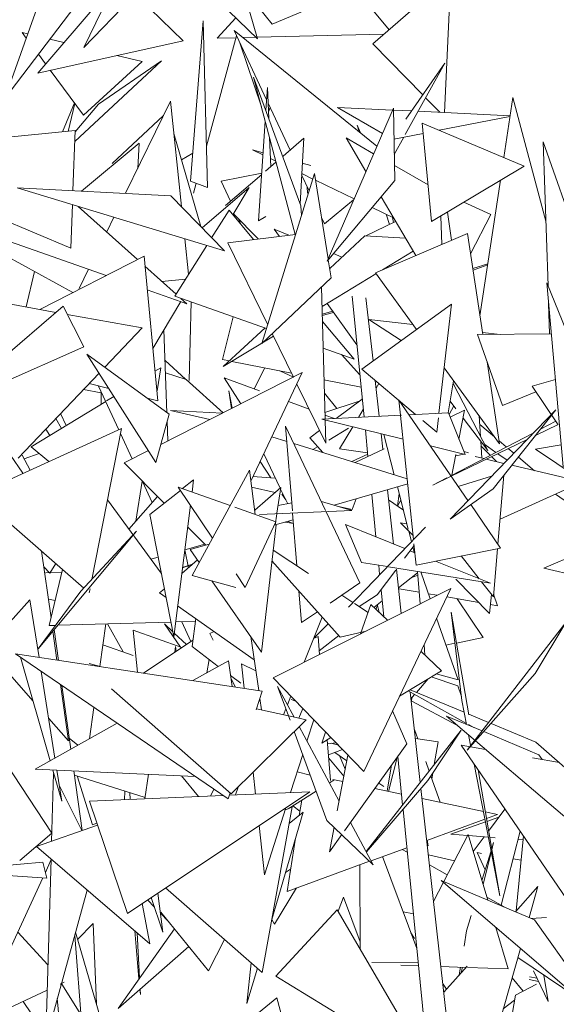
# Model space of a CAD drawing. Header units: millimetres. Extents: x -14485 to 13127, y -18923 to 3272.
# Tile 92 of 119: x 11143 to 11232, y 2783 to 2947. Entities that reach past the tile are written whole.
import ezdxf

# ---------------------------------------------------------------- set-up
doc = ezdxf.new("R2010")
doc.units = ezdxf.units.MM
doc.layers.add('G-IMPT', color=7, linetype='Continuous', lineweight=5)

# ---------------------------------------------------------------- blocks, each defined once
blk = doc.blocks.new('ÁRVORES ORNAMENTAIS - Pequeno e Médio Porte - Ipê-roxo-2865575-CORTE_CALÇADA')
at = {"layer": 'G-IMPT', "color": 253, "true_color": 0xaaaaaa}
for p, q in [((7427.24, 2971.43), (7413.12, 2942.44)), ((7436.6, 2966.77), (7413.12, 2942.44)), ((7410.02, 2962.15), (7400, 2933.97)), ((7444.42, 2946.31), (7436.89, 2955.68)), ((7474.1, 2954.3), (7461.15, 2943.04)), ((7474.1, 2954.3), (7473.05, 2931.61)), ((7405.47, 2938.17), (7418.38, 2953.25)), ((7439.53, 2952.4), (7442.01, 2943.86)), ((7413.11, 2951.17), (7400, 2933.97)), ((7421.67, 2951.31), (7429.63, 2943.54)), ((7459.06, 2951.14), (7463.84, 2945.37)), ((7435.6, 2950.03), (7442.01, 2943.86)), ((7444.42, 2946.31), (7452.61, 2949.76)), ((7438.36, 2947.37), (7435.3, 2943.96)), ((7430.88, 2920.23), (7432.96, 2946.88)), ((7433.67, 2919.15), (7432.96, 2946.88)), ((7403.81, 2944.7), (7402.89, 2944.92)), ((7402.89, 2944.92), (7403.57, 2944)), ((7409.81, 2943.24), (7407.49, 2943.8)), ((7433.49, 2926.03), (7438.52, 2944.36)), ((7435.3, 2943.96), (7438.43, 2944.04)), ((7461.83, 2926.05), (7438.1, 2945.26)), ((7443.5, 2933.7), (7438.1, 2945.26)), ((7439.57, 2944.07), (7441.74, 2944.12)), ((7441.93, 2944.12), (7462.98, 2944.63)), ((7405.47, 2938.17), (7429.63, 2943.54)), ((7442.64, 2932.55), (7439.05, 2943.22)), ((7461.15, 2943.04), (7469.43, 2934.56)), ((7405.58, 2941.29), (7406.77, 2939.69)), ((7422.81, 2940.07), (7418.62, 2941.09)), ((7426.03, 2940.22), (7411.61, 2926.8)), ((7422.81, 2940.07), (7413.09, 2931.18)), ((7426.03, 2940.22), (7415.56, 2932.98)), ((7466.54, 2927.97), (7473.09, 2939.81)), ((7466.63, 2930.53), (7473.09, 2939.81)), ((7407.55, 2938.63), (7413.09, 2931.18)), ((7449.19, 2916.09), (7441.34, 2937.47)), ((7448.22, 2911.36), (7441.34, 2937.47)), ((7443.64, 2935.75), (7443.39, 2932.02)), ((7443.64, 2935.75), (7443.86, 2930.62)), ((7469.91, 2934.07), (7472.28, 2931.65)), ((7482.9, 2924.14), (7484.4, 2934.09)), ((7489.88, 2913.57), (7484.4, 2934.09)), ((7409.59, 2928.4), (7411.56, 2933.24)), ((7410.53, 2928.49), (7411.64, 2933.13)), ((7415.56, 2932.98), (7411.67, 2928.41)), ((7420.08, 2918.21), (7427.53, 2933.49)), ((7429.35, 2915.99), (7427.53, 2933.49)), ((7447.39, 2925.38), (7443.75, 2933.17)), ((7443.81, 2931.76), (7444.08, 2932.46)), ((7453.56, 2906.94), (7464.56, 2932.35)), ((7462.73, 2928.12), (7455.27, 2932.48)), ((7455.27, 2932.48), (7464.42, 2932.03)), ((7464.79, 2920.32), (7464.56, 2932.35)), ((7417.86, 2923.16), (7426.38, 2931.14)), ((7464.56, 2932.03), (7467.57, 2931.88)), ((7468.67, 2931.82), (7483.94, 2931.07)), ((7472.19, 2928.66), (7483.93, 2930.97)), ((7443.26, 2930.16), (7442.17, 2913.61)), ((7458.86, 2928.46), (7458.52, 2929.5)), ((7459.12, 2928.25), (7458.52, 2929.5)), ((7469.36, 2929.85), (7470.9, 2913.48)), ((7469.36, 2929.85), (7486.27, 2922.72)), ((7411.68, 2928.61), (7392.38, 2926.72)), ((7411.32, 2918.64), (7411.68, 2928.61)), ((7428.08, 2928.15), (7432.58, 2912.65)), ((7443.99, 2927.39), (7444.2, 2922.64)), ((7449.66, 2927.33), (7446.23, 2924.38)), ((7449.66, 2927.33), (7449.06, 2916.46)), ((7460, 2921.83), (7456.71, 2927.4)), ((7461.28, 2924.78), (7456.71, 2927.4)), ((7464.66, 2927.18), (7469.52, 2928.13)), ((7464.7, 2924.65), (7466.28, 2927.5)), ((7412.77, 2918.56), (7422.33, 2926.52)), ((7422.08, 2922.32), (7422.33, 2926.52)), ((7490.25, 2902.79), (7489.44, 2926.72)), ((7500.62, 2894.9), (7489.44, 2926.72)), ((7429.37, 2923.73), (7431.24, 2924.86)), ((7442.89, 2924.56), (7441.14, 2925.41)), ((7442.92, 2924.93), (7441.14, 2925.41)), ((7445.05, 2923.37), (7443.32, 2921.88)), ((7445.01, 2923.54), (7444.14, 2923.96)), ((7450.82, 2922.81), (7449.43, 2923.19)), ((7470.32, 2919.59), (7464.74, 2922.79)), ((7470.9, 2913.48), (7486.27, 2922.72)), ((7442.69, 2921.56), (7435.94, 2920.21)), ((7442.68, 2921.33), (7436.65, 2916.15)), ((7442.68, 2893.25), (7451.45, 2921.47)), ((7450.56, 2918.6), (7449.32, 2921.24)), ((7451.17, 2920.57), (7449.33, 2921.46)), ((7453.72, 2907.31), (7451.45, 2921.47)), ((7436.48, 2908.61), (7402.07, 2919.12)), ((7427.61, 2917.79), (7402.07, 2919.12)), ((7433.67, 2919.15), (7430.88, 2920.23)), ((7431.34, 2918.21), (7431.8, 2919.87)), ((7432.77, 2912.46), (7440.58, 2919.16)), ((7435.94, 2920.21), (7437.48, 2916.87)), ((7437.88, 2914.63), (7440.58, 2919.16)), ((7450.25, 2919.26), (7450.28, 2918.21)), ((7458.03, 2917.26), (7451.63, 2920.35)), ((7464.79, 2920.32), (7453.56, 2906.94)), ((7478.95, 2897.82), (7482.33, 2920.35)), ((7410.97, 2909.1), (7390.63, 2917.59)), ((7436.48, 2908.61), (7427.61, 2917.79)), ((7468.28, 2907.84), (7462.51, 2917.6)), ((7410.97, 2909.1), (7411.23, 2916.32)), ((7412.2, 2916.02), (7422.05, 2907.19)), ((7449.19, 2916.09), (7449.28, 2914.48)), ((7457.96, 2917.11), (7453.12, 2913.11)), ((7480.75, 2914.69), (7476.26, 2916.7)), ((7416.94, 2911.77), (7418.13, 2914.21)), ((7437.25, 2915.38), (7434.36, 2910.8)), ((7437.25, 2915.38), (7441.34, 2910.52)), ((7437.98, 2914.8), (7442.1, 2910.61)), ((7442.17, 2913.61), (7443.35, 2914.34)), ((7464.58, 2914.1), (7461.01, 2915.82)), ((7463.89, 2913.02), (7463.34, 2914.7)), ((7472.6, 2909.71), (7472.46, 2914.42)), ((7473.57, 2915.08), (7474.22, 2910.41)), ((7480.75, 2914.69), (7477.38, 2908.11)), ((7438.84, 2913.93), (7439.28, 2912.96)), ((7453.12, 2913.11), (7452.62, 2914.17)), ((7464.92, 2913.52), (7460.01, 2911.11)), ((7464.59, 2913.36), (7464.39, 2914.19)), ((7395.65, 2911.96), (7416.85, 2904.53)), ((7437.06, 2909.99), (7448.31, 2911.37)), ((7445.62, 2911.04), (7444.77, 2912.23)), ((7447.18, 2911.23), (7444.77, 2912.23)), ((7459.84, 2911.12), (7453.98, 2905.71)), ((7466.56, 2910.74), (7459.84, 2911.12)), ((7476.85, 2911.54), (7461.57, 2904.95)), ((7476.85, 2911.54), (7479.42, 2894.72)), ((7433.55, 2909.51), (7428.23, 2901.08)), ((7430.53, 2904.73), (7429.91, 2910.62)), ((7437.06, 2909.99), (7443.67, 2896.44)), ((7411.31, 2901.7), (7400, 2907.94)), ((7423.14, 2907.74), (7405.82, 2898.9)), ((7425.41, 2883.69), (7423.14, 2907.74)), ((7456.01, 2907.58), (7454.59, 2908.17)), ((7467.85, 2908.56), (7462.74, 2905.45)), ((7423.29, 2906.07), (7428.45, 2901.44)), ((7454.23, 2904.17), (7453.75, 2907.16)), ((7480.25, 2906.46), (7477.75, 2905.7)), ((7480.23, 2906.33), (7477.79, 2905.43)), ((7403.54, 2899.31), (7404.95, 2905.21)), ((7412.36, 2902.38), (7413.91, 2905.56)), ((7461.67, 2904.8), (7452.71, 2899.36)), ((7461.57, 2904.95), (7468.39, 2895.56)), ((7426.09, 2903.56), (7430.01, 2903.9)), ((7442.68, 2893.25), (7454.23, 2904.17)), ((7496.04, 2888.54), (7490.04, 2903.3)), ((7492.79, 2872.71), (7490.04, 2903.3)), ((7423.66, 2902.15), (7430.22, 2899.85)), ((7452.62, 2902.65), (7453.2, 2880.67)), ((7459.68, 2881.01), (7457.69, 2901.11)), ((7400.75, 2899.82), (7408.48, 2898.41)), ((7424.59, 2892.4), (7429.25, 2900.19)), ((7428.23, 2901.08), (7443.46, 2895.75)), ((7429.25, 2900.73), (7430.22, 2899.85)), ((7430.62, 2887.09), (7430.94, 2900.13)), ((7458.49, 2893), (7453.58, 2899.89)), ((7459.3, 2888.98), (7474.21, 2899.78)), ((7461.18, 2890.35), (7460.01, 2900.81)), ((7474.21, 2899.78), (7472.12, 2881.65)), ((7490.52, 2894.82), (7490.35, 2899.86)), ((7409.68, 2899.44), (7389.72, 2882.29)), ((7413.14, 2892.7), (7409.68, 2899.44)), ((7410.38, 2898.07), (7422.83, 2895.81)), ((7454.48, 2898.62), (7452.74, 2898.09)), ((7454.63, 2898.4), (7452.75, 2897.89)), ((7437.93, 2897.69), (7436.16, 2890.58)), ((7452.78, 2896.9), (7458.03, 2890.65)), ((7467.77, 2896.4), (7460.47, 2897.24)), ((7460.47, 2897.24), (7465.86, 2893.73)), ((7422.83, 2895.81), (7416.61, 2889.29)), ((7426.44, 2895.5), (7426.94, 2881.73)), ((7443.27, 2895.82), (7436.3, 2889.39)), ((7444.43, 2894.9), (7447.97, 2887.64)), ((7478.52, 2894.71), (7490.8, 2894.82)), ((7478.52, 2894.71), (7482.68, 2882.93)), ((7482.31, 2894.74), (7479.37, 2895.08)), ((7444.64, 2894.46), (7436.3, 2889.39)), ((7413.14, 2892.7), (7389.72, 2882.29)), ((7427.3, 2881.47), (7413.64, 2891.46)), ((7413.64, 2891.46), (7425.1, 2873.48)), ((7452.89, 2892.45), (7458.03, 2890.65)), ((7455.94, 2891.38), (7458.98, 2888.05)), ((7430.05, 2887.33), (7426.63, 2890.41)), ((7436.16, 2890.58), (7437.33, 2890.34)), ((7437.74, 2890.26), (7447.65, 2888.29)), ((7480.12, 2890.19), (7482.2, 2876.54)), ((7415.66, 2888.29), (7402.2, 2874.2)), ((7424.94, 2888.61), (7425.91, 2889.21)), ((7425.29, 2885.35), (7425.91, 2889.21)), ((7425.92, 2876.47), (7449.43, 2888.39)), ((7430.15, 2887.24), (7426.7, 2888.36)), ((7440.87, 2870.37), (7449.43, 2888.39)), ((7441.45, 2885.68), (7443.18, 2889.18)), ((7447.96, 2887.66), (7445.69, 2888.68)), ((7459.3, 2888.98), (7468.24, 2881.45)), ((7473, 2889.21), (7482.2, 2876.54)), ((7417.29, 2885.74), (7414.01, 2886.57)), ((7436.29, 2881.72), (7430.15, 2887.24)), ((7436.43, 2887.53), (7439.21, 2883.21)), ((7436.43, 2887.53), (7442.34, 2885.35)), ((7448.53, 2886.49), (7453.31, 2876.69)), ((7453.03, 2887.22), (7459.19, 2885.99)), ((7462.22, 2881.14), (7461.55, 2887.08)), ((7461.69, 2885.83), (7462.14, 2886.58)), ((7474.57, 2887.05), (7473.66, 2881.73)), ((7474.48, 2886.56), (7480.23, 2875.45)), ((7491.48, 2887.24), (7487.59, 2886.12)), ((7416.03, 2885.01), (7413.08, 2885.59)), ((7415.59, 2886.17), (7418.94, 2878.9)), ((7416, 2883.16), (7416.03, 2885.01)), ((7437.22, 2885.36), (7437.8, 2882.49)), ((7437.22, 2885.36), (7437.67, 2882.43)), ((7455.14, 2882.41), (7453.09, 2884.96)), ((7482.68, 2882.93), (7488.2, 2885.22)), ((7487.59, 2886.12), (7491.96, 2879.69)), ((7404.39, 2876.07), (7416.76, 2883.62)), ((7416.92, 2883.72), (7418.11, 2884.45)), ((7425.41, 2883.69), (7423.66, 2884.13)), ((7447.14, 2883.57), (7450.57, 2882.3)), ((7453.18, 2881.75), (7459.06, 2883.73)), ((7455.04, 2880.77), (7459.39, 2883.97)), ((7465.49, 2883.81), (7465.75, 2881.32)), ((7465.49, 2883.81), (7476.95, 2867.13)), ((7474.96, 2882.39), (7473.99, 2883.66)), ((7409.27, 2881.6), (7410.22, 2879.63)), ((7427.3, 2881.47), (7425.1, 2873.48)), ((7434.09, 2880.61), (7427.53, 2882.12)), ((7436.17, 2881.66), (7427.53, 2882.12)), ((7458.75, 2880.96), (7459.56, 2882.29)), ((7467.15, 2881.39), (7473.69, 2881.73)), ((7473.69, 2881.73), (7476.49, 2874.81)), ((7473.81, 2881.44), (7474.6, 2882.85)), ((7473.97, 2864.06), (7491.56, 2882.23)), ((7476.4, 2882.15), (7473.99, 2881)), ((7476.4, 2882.15), (7475.46, 2877.36)), ((7481.13, 2869.06), (7491.56, 2882.23)), ((7408.48, 2880.77), (7409.4, 2879.13)), ((7426.99, 2880.35), (7427.11, 2877.07)), ((7452.68, 2880.65), (7465.92, 2881.33)), ((7452.68, 2880.65), (7466.16, 2877.34)), ((7453.19, 2881.34), (7454.76, 2880.75)), ((7453.21, 2880.52), (7453.31, 2876.69)), ((7465.76, 2881.25), (7467.9, 2860.67)), ((7469.48, 2880.41), (7471.76, 2878.49)), ((7472.03, 2880.87), (7471.76, 2878.49)), ((7480.23, 2875.45), (7476.14, 2880.83)), ((7479.02, 2877.79), (7478.82, 2881.19)), ((7491.53, 2880.32), (7489.01, 2879.01)), ((7395.33, 2868.16), (7419.4, 2879.11)), ((7397.71, 2879.32), (7403.02, 2871.66)), ((7407.49, 2877.97), (7406.8, 2879.01)), ((7414.46, 2854.02), (7419.4, 2879.11)), ((7419.23, 2878.26), (7421.17, 2874.06)), ((7453.3, 2865.49), (7446.65, 2879.52)), ((7447.79, 2865.42), (7446.65, 2879.52)), ((7450.67, 2877.54), (7452.31, 2878.75)), ((7453.81, 2877.19), (7457.08, 2879.15)), ((7455.59, 2875.72), (7457.8, 2879.39)), ((7460.33, 2874.47), (7459.9, 2878.88)), ((7462.83, 2875.66), (7462.54, 2878.23)), ((7487.87, 2878.41), (7474.11, 2871.26)), ((7478.91, 2879.77), (7481.36, 2877.7)), ((7491.91, 2879.77), (7488.19, 2877.97)), ((7444.37, 2877.73), (7446.86, 2876.96)), ((7448.04, 2876.59), (7466.85, 2870.76)), ((7450.67, 2877.54), (7452.83, 2875.11)), ((7462.96, 2878.13), (7464.7, 2871.43)), ((7486.78, 2877.29), (7474.16, 2871.18)), ((7479.23, 2874.18), (7479.07, 2876.98)), ((7482.12, 2877.06), (7483.32, 2876.05)), ((7403.22, 2874.08), (7405.69, 2874.98)), ((7407.32, 2873.62), (7404.39, 2876.07)), ((7419.85, 2873.39), (7423.86, 2875.43)), ((7451.18, 2875.62), (7451.96, 2876.08)), ((7455.59, 2875.72), (7460.28, 2875.04)), ((7463.01, 2875.75), (7458.19, 2873.44)), ((7470.7, 2876.23), (7476.49, 2874.81)), ((7477.03, 2875.04), (7476.31, 2875.26)), ((7479.11, 2876.25), (7480.65, 2874.66)), ((7479.73, 2876.43), (7481.57, 2875.14)), ((7483.65, 2875.77), (7484.57, 2875)), ((7492.45, 2876.42), (7488.19, 2875.66)), ((7488.19, 2875.66), (7506.62, 2863.29)), ((7404.22, 2872.2), (7402.89, 2874.7)), ((7426.47, 2866.71), (7419.85, 2873.39)), ((7444.22, 2870.92), (7442.41, 2873.62)), ((7443.01, 2874.87), (7445.74, 2869.2)), ((7460.3, 2874.84), (7457.63, 2873.62)), ((7474.96, 2874.79), (7474.23, 2871.08)), ((7476.27, 2874.86), (7474.96, 2874.56)), ((7478.13, 2874.44), (7479.57, 2874.1)), ((7479.99, 2874), (7482.93, 2873.3)), ((7480.88, 2874.43), (7481.68, 2873.6)), ((7481.89, 2874.92), (7483.44, 2873.83)), ((7485.33, 2874.36), (7488.01, 2872.1)), ((7440.63, 2872.18), (7431.13, 2854.7)), ((7440.63, 2872.18), (7441.62, 2864.81)), ((7484.25, 2872.99), (7495.96, 2870.22)), ((7421.77, 2863.69), (7422.85, 2870.36)), ((7422.89, 2870.32), (7424.51, 2866.81)), ((7429.53, 2869.11), (7431.36, 2870.55)), ((7431.36, 2870.55), (7431.11, 2868.55)), ((7444.94, 2870.87), (7441.22, 2871.12)), ((7474.15, 2871.17), (7471.11, 2869.7)), ((7473.43, 2870.9), (7471.11, 2869.7)), ((7480.86, 2871.17), (7475.32, 2869.49)), ((7482.93, 2871.33), (7481.93, 2859.86)), ((7482.29, 2864.03), (7495.96, 2870.22)), ((7424.09, 2864.83), (7429.17, 2868.82)), ((7428.81, 2869.36), (7434.49, 2860.88)), ((7428.81, 2869.36), (7437.43, 2866.3)), ((7444.9, 2868.47), (7441.01, 2869.34)), ((7441.52, 2865.53), (7445.86, 2869.3)), ((7445.21, 2865.05), (7445.86, 2869.3)), ((7445.82, 2869.05), (7447, 2866.6)), ((7454.73, 2866.34), (7466.94, 2869.91)), ((7464.59, 2859.9), (7463.58, 2868.93)), ((7465.22, 2869.4), (7467.04, 2862.36)), ((7473.97, 2864.06), (7481.13, 2869.06)), ((7395.33, 2868.16), (7413.14, 2852.59)), ((7426, 2855.08), (7417.06, 2867.24)), ((7425.38, 2867.81), (7420.63, 2862.39)), ((7446.68, 2867.26), (7446.04, 2868.22)), ((7452.59, 2866.97), (7457.63, 2865.47)), ((7457.69, 2865.62), (7458.37, 2867.4)), ((7461.66, 2861.09), (7460.96, 2868.16)), ((7463.77, 2867.24), (7466.22, 2865.52)), ((7465.24, 2866.21), (7465.79, 2867.19)), ((7465.52, 2868.24), (7465.27, 2866.27)), ((7491.5, 2868.2), (7498.26, 2863.46)), ((7430.83, 2866.34), (7428.08, 2844.5)), ((7438.2, 2866.02), (7445.01, 2863.6)), ((7442.3, 2864.8), (7457.63, 2865.47)), ((7445.4, 2866.3), (7447.68, 2866.73)), ((7459, 2853.44), (7453.39, 2865.28)), ((7457.69, 2865.62), (7455.45, 2866.12)), ((7477.41, 2866.46), (7482.36, 2859.24)), ((7424.09, 2864.83), (7428.08, 2844.5)), ((7439.95, 2852.71), (7445.01, 2863.6)), ((7444.91, 2863.07), (7445.19, 2864.92)), ((7447.91, 2863.91), (7444.92, 2863.09)), ((7447.96, 2863.32), (7446.57, 2863.54)), ((7447.07, 2863.68), (7447.93, 2863.32)), ((7448.52, 2856.31), (7447.82, 2865.04)), ((7405.52, 2842.51), (7421.89, 2862.05)), ((7412.66, 2852.07), (7421.89, 2862.05)), ((7433.39, 2859.73), (7430.38, 2862.77)), ((7445.08, 2863.11), (7442.67, 2841.93)), ((7459.28, 2856.86), (7456.63, 2863.13)), ((7456.63, 2863.13), (7466.44, 2859.15)), ((7457.08, 2849.43), (7469.87, 2862.72)), ((7465.75, 2863.45), (7467.83, 2861.33)), ((7465.75, 2863.45), (7466.81, 2863.27)), ((7467.12, 2862.05), (7467.57, 2860.33)), ((7406.11, 2858.74), (7407.68, 2847.62)), ((7433.25, 2859.87), (7429.9, 2858.95)), ((7430.51, 2855.97), (7429.92, 2858.96)), ((7433.95, 2859.89), (7430.81, 2858.98)), ((7430.81, 2858.98), (7432.29, 2856.84)), ((7450.47, 2855.03), (7444.6, 2858.88)), ((7466.43, 2857.54), (7468, 2859.65)), ((7467.35, 2858.78), (7468.12, 2858.47)), ((7467.81, 2859.4), (7468.04, 2858.5)), ((7467.97, 2859.95), (7468.34, 2856.42)), ((7468.34, 2856.42), (7482.36, 2859.24)), ((7481.87, 2859.14), (7481.17, 2851.13)), ((7489.53, 2855.89), (7498.53, 2859.78)), ((7425.48, 2857.74), (7424.29, 2857.41)), ((7429.4, 2855), (7432, 2857.26)), ((7455.73, 2844.43), (7444.39, 2857.09)), ((7471.57, 2857.07), (7480.67, 2853.38)), ((7475.82, 2857.92), (7478.8, 2854.14)), ((7406.48, 2856.11), (7407.47, 2855.07)), ((7407.38, 2846.36), (7409.59, 2855.7)), ((7407.47, 2855.07), (7408.47, 2856.67)), ((7429.52, 2855.96), (7431.2, 2856.56)), ((7429.53, 2856.01), (7431.2, 2856.57)), ((7459.28, 2856.86), (7463.56, 2856.17)), ((7461.88, 2851.44), (7464.97, 2855.59)), ((7462.28, 2854.84), (7462.13, 2856.4)), ((7463.75, 2856.14), (7480.67, 2853.38)), ((7465.88, 2848.39), (7465.06, 2855.71)), ((7468.54, 2855.36), (7469.03, 2849.98)), ((7497.54, 2854.06), (7489.53, 2855.89)), ((7387.04, 2853.85), (7404.67, 2833.86)), ((7409.47, 2855.17), (7406.78, 2855.12)), ((7431.13, 2854.7), (7438.36, 2852.71)), ((7434.41, 2853.8), (7442.67, 2841.93)), ((7438.44, 2854.97), (7439.95, 2852.71)), ((7468.56, 2855.14), (7465.41, 2852.63)), ((7467.52, 2854.31), (7468.6, 2854.74)), ((7470.65, 2850.79), (7469.1, 2855.27)), ((7474.96, 2854.06), (7480.52, 2848.39)), ((7412.66, 2852.07), (7405.52, 2842.51)), ((7414.03, 2851.82), (7414.16, 2852.49)), ((7425.7, 2851.79), (7426.51, 2852.49)), ((7444.59, 2837.66), (7474.09, 2852.53)), ((7449.28, 2846.86), (7448.86, 2852.1)), ((7459, 2853.44), (7454.03, 2850.07)), ((7459.63, 2822.12), (7474.09, 2852.53)), ((7462.98, 2847.82), (7462.53, 2852.32)), ((7468.86, 2851.91), (7465.52, 2852.49)), ((7479.21, 2853.62), (7481.17, 2851.13)), ((7404.18, 2850.63), (7400.91, 2846.98)), ((7404.18, 2850.63), (7405.69, 2841.05)), ((7408.37, 2850.53), (7407.24, 2850.74)), ((7426.8, 2851.01), (7425.7, 2851.79)), ((7457.82, 2850.2), (7455.99, 2851.4)), ((7458.9, 2849.5), (7461.88, 2851.44)), ((7462.72, 2850.49), (7461.32, 2849.37)), ((7471.84, 2851.39), (7470.35, 2851.65)), ((7478.75, 2850.19), (7473.42, 2851.12)), ((7475.18, 2850.81), (7479.49, 2844.37)), ((7480.52, 2848.39), (7480.86, 2851.52)), ((7481.85, 2849.66), (7481.21, 2851.59)), ((7441.43, 2840.67), (7428.72, 2849.65)), ((7460.36, 2848.54), (7458.11, 2850.02)), ((7460.82, 2849.84), (7459.09, 2844.97)), ((7463.6, 2847.24), (7460.82, 2849.84)), ((7461.66, 2849.05), (7462.05, 2849.95)), ((7461.94, 2849.7), (7462.18, 2848.57)), ((7481.85, 2849.66), (7480.68, 2849.86)), ((7431.11, 2842.86), (7431.75, 2847.51)), ((7451.94, 2848.66), (7449.28, 2846.86)), ((7452.73, 2847.78), (7449.75, 2840.26)), ((7475.3, 2837.32), (7471.75, 2847.6)), ((7474.14, 2848.61), (7475.96, 2833.89)), ((7474.14, 2848.61), (7477.07, 2831.5)), ((7408.42, 2846.39), (7407.38, 2846.36)), ((7408.2, 2845.71), (7408.91, 2840.57)), ((7427.6, 2846.95), (7408.78, 2846.4)), ((7415.78, 2839.55), (7416.8, 2846.63)), ((7417.04, 2846.64), (7419.66, 2841.99)), ((7421.31, 2845.61), (7429.4, 2842.7)), ((7421.31, 2845.61), (7422.03, 2838.6)), ((7426.51, 2846.62), (7429.18, 2842.78)), ((7426.51, 2846.62), (7427.92, 2845.31)), ((7431.68, 2847.07), (7428.39, 2846.97)), ((7429.42, 2847), (7430.91, 2843.71)), ((7453.73, 2846.65), (7451.34, 2844.29)), ((7476.83, 2825.63), (7493.19, 2846.87)), ((7488.13, 2838.39), (7493.19, 2846.87)), ((7407.99, 2845.45), (7408.67, 2840.61)), ((7423.05, 2838.45), (7431.26, 2843.95)), ((7428.15, 2845.09), (7430.17, 2843.21)), ((7434.07, 2845.05), (7434.8, 2845.36)), ((7434.07, 2845.05), (7434.6, 2843.93)), ((7440.85, 2844.54), (7442.18, 2835.57)), ((7452.04, 2844.56), (7451.31, 2844.19)), ((7452.31, 2841.55), (7452.04, 2844.56)), ((7455.47, 2844.71), (7452.25, 2842.15)), ((7455.73, 2844.43), (7460.05, 2845.45)), ((7475.02, 2843.46), (7479.49, 2844.37)), ((7421.32, 2841.41), (7416.3, 2843.15)), ((7428.34, 2842.9), (7428.27, 2841.94)), ((7428.46, 2842.07), (7428.34, 2842.9)), ((7435.46, 2839.58), (7431.11, 2842.86)), ((7469.65, 2843.19), (7469.81, 2841.43)), ((7473.3, 2843.11), (7474.78, 2843.41)), ((7388.22, 2841.6), (7407.81, 2811.87)), ((7437.11, 2817.56), (7401.77, 2841.64)), ((7442.77, 2835.48), (7401.77, 2841.64)), ((7402.6, 2841.08), (7407.54, 2823.9)), ((7433.54, 2838.49), (7433.98, 2840.7)), ((7472.57, 2838.86), (7469.12, 2842.08)), ((7415.85, 2839.53), (7414.04, 2840.05)), ((7437.14, 2840.52), (7431.26, 2837.21)), ((7437.14, 2840.52), (7437.75, 2836.24)), ((7439.34, 2840), (7441.7, 2838.83)), ((7439.34, 2840), (7439.78, 2835.93)), ((7406.06, 2838.72), (7408.34, 2824.34)), ((7439.2, 2836.76), (7437.49, 2838.05)), ((7437.54, 2837.7), (7438.27, 2836.16)), ((7459.63, 2822.12), (7444.59, 2837.66)), ((7472.57, 2838.86), (7465.58, 2834.63)), ((7468.39, 2835.26), (7470.36, 2837.53)), ((7475.25, 2836.34), (7470.84, 2837.82)), ((7475.3, 2837.32), (7471.67, 2838.32)), ((7488.13, 2838.39), (7476.83, 2825.63)), ((7409.25, 2836.55), (7410.57, 2827.18)), ((7409.49, 2836.38), (7410.96, 2825.82)), ((7437.63, 2818.38), (7417.71, 2835.85)), ((7447.4, 2830.62), (7445.33, 2836.23)), ((7445.33, 2836.23), (7448.06, 2831.15)), ((7476.33, 2831.95), (7467.34, 2835.7)), ((7475.25, 2836.34), (7475.87, 2834.55)), ((7441.78, 2832.33), (7442.77, 2835.48)), ((7442.38, 2834.23), (7442.66, 2832.33)), ((7447.52, 2834.63), (7446.95, 2833.21)), ((7447.58, 2834.05), (7448.35, 2833.78)), ((7476.69, 2830.11), (7467.01, 2835.5)), ((7469.02, 2820.28), (7467.34, 2835.31)), ((7467.47, 2834.2), (7468.08, 2834.9)), ((7467.7, 2834.46), (7467.52, 2833.74)), ((7414.05, 2827.55), (7414.8, 2832.76)), ((7447.13, 2831.35), (7441.83, 2832.51)), ((7446.69, 2832.54), (7446.29, 2831.54)), ((7448.85, 2830.98), (7449.51, 2832.58)), ((7475.21, 2829.77), (7467.54, 2833.84)), ((7475.96, 2833.89), (7476.72, 2829.92)), ((7407.3, 2830.89), (7410.57, 2827.18)), ((7450.07, 2830.71), (7447.18, 2831.34)), ((7466.81, 2826.71), (7464.41, 2832.17)), ((7501.33, 2807.46), (7473.4, 2831.32)), ((7479.3, 2828.84), (7473.4, 2831.32)), ((7480.39, 2830.25), (7477.07, 2831.64)), ((7418.65, 2830.14), (7405.02, 2822.48)), ((7437.63, 2818.38), (7450.07, 2830.71)), ((7448.91, 2829.56), (7455.55, 2817.18)), ((7451.33, 2830.69), (7450.2, 2827.15)), ((7477.91, 2829.43), (7477.05, 2829.91)), ((7488.22, 2826.98), (7480.78, 2830.09)), ((7412.13, 2826.47), (7410.71, 2827.66)), ((7453.51, 2813.98), (7448.09, 2828.74)), ((7453.3, 2828.65), (7452.65, 2826.8)), ((7454.19, 2827.74), (7452.65, 2826.8)), ((7460.04, 2808.8), (7475.81, 2828.95)), ((7468.61, 2827.52), (7468.06, 2829.07)), ((7472.01, 2827.03), (7468.21, 2827.58)), ((7470.3, 2820.6), (7475.81, 2828.95)), ((7477.06, 2828.19), (7477.44, 2826.23)), ((7488.7, 2824.9), (7479.57, 2828.73)), ((7454.14, 2820.63), (7453.55, 2827.35)), ((7453.61, 2826.73), (7455.03, 2826.87)), ((7454.23, 2826.79), (7455.42, 2826.47)), ((7466.81, 2826.71), (7456.43, 2812.24)), ((7472.01, 2827.03), (7471.35, 2823.25)), ((7479.87, 2825.79), (7475.83, 2826.51)), ((7475.83, 2826.51), (7497.51, 2794.76)), ((7488.22, 2826.98), (7498.61, 2817.89)), ((7449.49, 2824.92), (7447.48, 2818.6)), ((7453.77, 2824.87), (7456.12, 2825.75)), ((7456.34, 2821.32), (7453.82, 2824.34)), ((7456.83, 2823.88), (7454.84, 2825.27)), ((7457.01, 2824.82), (7455.24, 2815.59)), ((7455.59, 2824.74), (7456.57, 2822.52)), ((7465.18, 2824.44), (7463.77, 2818.81)), ((7466.09, 2816.53), (7465.29, 2824.59)), ((7492.17, 2823.59), (7487.65, 2824.4)), ((7489.27, 2824.11), (7488.7, 2824.9)), ((7464.26, 2823.15), (7463.5, 2818.87)), ((7470.5, 2822.16), (7469.94, 2823.75)), ((7477.99, 2823.34), (7482.22, 2801.47)), ((7431.62, 2821.3), (7405.02, 2822.48)), ((7408.1, 2821.75), (7407.77, 2810.5)), ((7407.98, 2822.35), (7409.48, 2817.15)), ((7408.66, 2822.32), (7409.48, 2817.15)), ((7411.47, 2822.2), (7412.84, 2812.3)), ((7411.56, 2821.52), (7423.33, 2817.79)), ((7414.58, 2813.24), (7412.03, 2821.37)), ((7423.89, 2821.65), (7423.29, 2817.56)), ((7432.21, 2817.95), (7429.36, 2821.4)), ((7441.28, 2822), (7441.68, 2818.35)), ((7450.75, 2821.49), (7448.58, 2822.05)), ((7472.32, 2816.99), (7470.79, 2821.34)), ((7471.1, 2821.81), (7470.94, 2820.91)), ((7478.63, 2822.41), (7482.22, 2801.47)), ((7409.05, 2819.84), (7412.81, 2812.29)), ((7438.78, 2819.52), (7438.32, 2818.21)), ((7454.65, 2820.66), (7453.92, 2820.21)), ((7454.5, 2820.79), (7456.17, 2820.43)), ((7470.3, 2820.6), (7460.07, 2808.74)), ((7461.49, 2819.3), (7465.91, 2818.36)), ((7462.95, 2819.62), (7462.13, 2820.19)), ((7414.07, 2817.16), (7436.29, 2818.12)), ((7419.95, 2818.86), (7419.91, 2817.41)), ((7420.39, 2798.53), (7450.68, 2818.74)), ((7420.79, 2818.6), (7420.85, 2817.45)), ((7434.18, 2818.03), (7434.75, 2819.17)), ((7437.11, 2817.56), (7437.43, 2818.56)), ((7437.3, 2818.17), (7450.68, 2818.74)), ((7451.73, 2818.83), (7447.09, 2815.93)), ((7475.99, 2758), (7469.14, 2819.26)), ((7420.39, 2798.53), (7414.07, 2817.16)), ((7442.76, 2788.73), (7447.76, 2816.25)), ((7446.67, 2816.06), (7443.12, 2804.95)), ((7446.54, 2815.67), (7447.76, 2816.25)), ((7447.87, 2816.42), (7449.04, 2815.5)), ((7448.93, 2814.8), (7449.34, 2817.34)), ((7469.32, 2817.63), (7479.51, 2815.46)), ((7449.59, 2815.34), (7444.36, 2797.53)), ((7447.25, 2813.45), (7449.59, 2815.34)), ((7471.86, 2758.45), (7466.16, 2815.8)), ((7479.83, 2815.39), (7481.88, 2814.96)), ((7480.02, 2814.28), (7481.88, 2814.96)), ((7480.1, 2813.81), (7482.09, 2814.51)), ((7480.38, 2812.21), (7483.1, 2815.87)), ((7405.27, 2809.62), (7415.41, 2813.21)), ((7414.58, 2813.24), (7415.31, 2813.51)), ((7442.24, 2813.11), (7443.12, 2804.95)), ((7453.51, 2813.98), (7461.21, 2806.61)), ((7454.71, 2812.83), (7453.94, 2808.77)), ((7457.44, 2813.65), (7461.21, 2806.61)), ((7470.1, 2810.65), (7479.76, 2814.18)), ((7474.1, 2811.69), (7479.85, 2813.72)), ((7402.48, 2807.29), (7407.8, 2811.87)), ((7455.98, 2811.62), (7453.94, 2808.77)), ((7476.98, 2811.66), (7471.24, 2800.48)), ((7476.88, 2811.47), (7474.1, 2811.69)), ((7476.98, 2811.66), (7480.24, 2800.73)), ((7480.34, 2811.19), (7477.04, 2811.46)), ((7477.84, 2808.79), (7479.66, 2811.25)), ((7481.48, 2811.1), (7480.55, 2811.18)), ((7482.47, 2799.87), (7485.62, 2812.18)), ((7484.98, 2798.94), (7486.15, 2811.4)), ((7424.1, 2793.49), (7405.27, 2809.62)), ((7446.9, 2802.17), (7448.32, 2811.01)), ((7470.17, 2810.67), (7470.36, 2809.77)), ((7481.21, 2810.3), (7480.89, 2809.24)), ((7481.21, 2810.3), (7480.91, 2809.1)), ((7486.09, 2810.74), (7485.26, 2810.8)), ((7460.86, 2807.27), (7466.8, 2809.44)), ((7468.46, 2792.7), (7462.74, 2807.96)), ((7466.87, 2808.68), (7466.02, 2809.16)), ((7474.73, 2807.27), (7470.37, 2808.25)), ((7479.22, 2808.49), (7478.48, 2808.62)), ((7478.48, 2808.62), (7479.83, 2805.78)), ((7480.78, 2808.9), (7479.27, 2803.98)), ((7480.82, 2808.72), (7479.47, 2803.31)), ((7390, 2805.53), (7406.33, 2807.06)), ((7406.96, 2804.39), (7406.33, 2807.06)), ((7407.67, 2807.36), (7406.74, 2805.34)), ((7407.68, 2807.56), (7406.79, 2777.38)), ((7446.9, 2802.17), (7460.61, 2807.18)), ((7459.02, 2792.66), (7458.99, 2806.59)), ((7473.52, 2804.92), (7470.56, 2806.6)), ((7485.77, 2807.36), (7484.44, 2807.59)), ((7406.96, 2804.39), (7390, 2805.53)), ((7447.49, 2805.85), (7446.64, 2805.3)), ((7406.32, 2804.43), (7396.49, 2783.15)), ((7500.25, 2780.21), (7472.51, 2803.98)), ((7488.03, 2797.45), (7472.51, 2803.98)), ((7484.85, 2798.79), (7488.58, 2802.97)), ((7487.12, 2797.84), (7488.58, 2802.97)), ((7413.69, 2802.41), (7406.79, 2777.38)), ((7426.28, 2795.43), (7425.4, 2801.87)), ((7426.72, 2802.76), (7442.76, 2788.73)), ((7444.79, 2796.74), (7448.48, 2802.75)), ((7424.1, 2793.49), (7422.85, 2800.18)), ((7423.72, 2800.76), (7424.88, 2799.57)), ((7426.28, 2795.43), (7424.34, 2801.17)), ((7456.26, 2801.21), (7455.37, 2798.91)), ((7456.26, 2801.21), (7459.02, 2793.79)), ((7482.96, 2799.59), (7480.1, 2801.2)), ((7425.85, 2798.57), (7427.14, 2797.24)), ((7433.85, 2789), (7425.94, 2798.72)), ((7445.05, 2788.07), (7455.24, 2799.13)), ((7455.24, 2799.13), (7470.4, 2773.19)), ((7467.88, 2798.48), (7466.18, 2798.79)), ((7477.5, 2798.18), (7476.73, 2795.65)), ((7412.09, 2794.21), (7414.7, 2796.85)), ((7415.21, 2783.49), (7414.7, 2796.85)), ((7444.79, 2796.74), (7444.35, 2797.49)), ((7489.99, 2797.84), (7487.45, 2797.7)), ((7500.25, 2780.21), (7488.03, 2797.45)), ((7402.15, 2795.41), (7407.16, 2789.98)), ((7413.41, 2772.16), (7411.61, 2794.87)), ((7417.62, 2775.21), (7411.75, 2795.39)), ((7428.17, 2795.98), (7418.81, 2782.74)), ((7421.59, 2795.64), (7422.29, 2787.67)), ((7421.99, 2795.29), (7422.38, 2787.8)), ((7468.09, 2794.34), (7467.48, 2795.32)), ((7476.73, 2795.65), (7476.3, 2793.06)), ((7481.6, 2796.19), (7483.65, 2789.33)), ((7433.85, 2789), (7436.51, 2794.2)), ((7430.6, 2793), (7418.81, 2782.74)), ((7479.13, 2769.66), (7485.67, 2792.71)), ((7440.96, 2790.3), (7440.24, 2783.53)), ((7468.7, 2790.3), (7461, 2790.35)), ((7468.75, 2789.82), (7465.82, 2789.91)), ((7495.76, 2784.06), (7485.23, 2791.17)), ((7441.97, 2789.41), (7440.24, 2783.53)), ((7476.62, 2789.56), (7472.45, 2789.7)), ((7472.93, 2785.41), (7476.81, 2789.77)), ((7475.72, 2789.59), (7475.51, 2788.31)), ((7476.06, 2789.58), (7475.84, 2788.68)), ((7483.65, 2789.33), (7476.89, 2789.55)), ((7487.84, 2788.99), (7490.29, 2783.86)), ((7489.57, 2788.24), (7490.29, 2783.86)), ((7409.84, 2787.07), (7409.18, 2786.76)), ((7409.5, 2786.76), (7412.65, 2781.72)), ((7445.05, 2788.07), (7470.46, 2772.57)), ((7473.37, 2785.92), (7472.84, 2786.76)), ((7486.12, 2785.6), (7484.28, 2787.81)), ((7488.31, 2786.76), (7484.83, 2784.91)), ((7488.68, 2787.21), (7487.12, 2787.56)), ((7488.43, 2787.77), (7487.18, 2788)), ((7407.04, 2785.76), (7395.13, 2780.2)), ((7422.45, 2785.91), (7422.52, 2785.06)), ((7422.48, 2785.93), (7422.52, 2785.06)), ((7403.05, 2783.9), (7406.82, 2778.3)), ((7410, 2769.7), (7408.72, 2784.38)), ((7445.19, 2784.5), (7430.48, 2772.57)), ((7447.26, 2777.02), (7445.19, 2784.5)), ((7484.83, 2784.91), (7482.56, 2771.73)), ((7482.82, 2782.66), (7484.69, 2784.11))]:
    blk.add_line(p, q, dxfattribs=at)

msp = doc.modelspace()

# ---------------------------------------------------------------- block references
at = {"layer": 'G-IMPT', "color": 253, "true_color": 0xaaaaaa}
msp.add_blockref('ÁRVORES ORNAMENTAIS - Pequeno e Médio Porte - Ipê-roxo-2865575-CORTE_CALÇADA', (3740.319, 0), dxfattribs=at)

doc.saveas('drawing.dxf')
